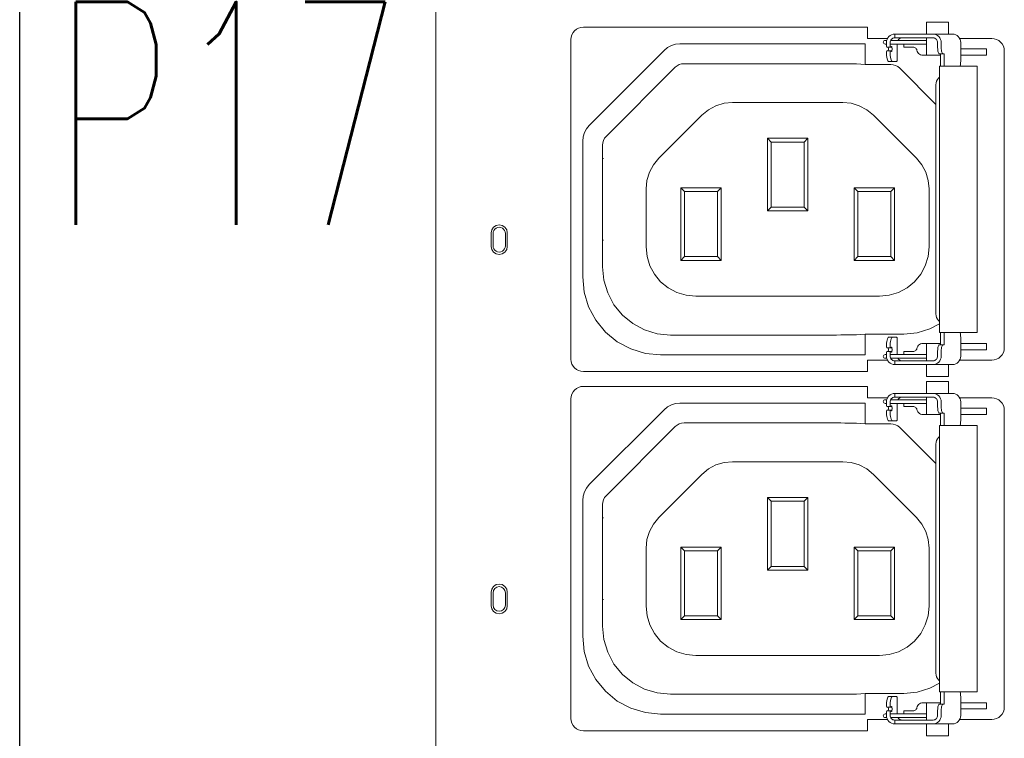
# Model space of a CAD drawing. Header units: millimetres. Extents: x 94562 to 148980, y -25377 to 3008.
# Tile 74 of 140: x 100778 to 100858, y -22664 to -22606. Entities that reach past the tile are written whole.
import ezdxf
from ezdxf.enums import TextEntityAlignment as Align

# ---------------------------------------------------------------- set-up
doc = ezdxf.new("R2010")
doc.units = ezdxf.units.MM
doc.layers.add('tt_opis', color=30, linetype='Continuous')
doc.layers.add('tt_symbole', color=40, linetype='Continuous')
doc.styles.add('Opis_czujki', font='romans.shx', dxfattribs={"width": 0.7})

# ---------------------------------------------------------------- blocks, each defined once
blk = doc.blocks.new('IT_szafa_stojąca_42U')
blk.add_line((289.4091, 1608.811), (289.4091, 1797.7235))
blk = doc.blocks.new('PDU_(18)C13_(6)C19')
at = {"layer": 'tt_symbole', "lineweight": 5}
for p, q in [((0, 5.75376), (0, 0)), ((0.26331, 2.10644), (0.26297, 2.10602)), ((0.26371, 2.10677), (0.26331, 2.10644)), ((0.26417, 2.10703), (0.26371, 2.10677)), ((0.26467, 2.10719), (0.26417, 2.10703)), ((0.26518, 2.10723), (0.26467, 2.10719)), ((0.26524, 2.10723), (0.26518, 2.10723)), ((0.26529, 2.10723), (0.26524, 2.10723)), ((0.26535, 2.10723), (0.26529, 2.10723)), ((0.26543, 2.10723), (0.26535, 2.10723)), ((0.2655, 2.10723), (0.26543, 2.10723)), ((0.26558, 2.10723), (0.2655, 2.10723)), ((0.26567, 2.10723), (0.26558, 2.10723)), ((0.26576, 2.10723), (0.26567, 2.10723)), ((0.27776, 2.10723), (0.26576, 2.10723)), ((0.27826, 2.10723), (0.27776, 2.10723)), ((0.27888, 2.10723), (0.27826, 2.10723)), ((0.27958, 2.10723), (0.27888, 2.10723)), ((0.2804, 2.10723), (0.27958, 2.10723)), ((0.28131, 2.10723), (0.2804, 2.10723)), ((0.28228, 2.10723), (0.28131, 2.10723)), ((0.28332, 2.10723), (0.28228, 2.10723)), ((0.2844, 2.10723), (0.28332, 2.10723)), ((0.28743, 2.10723), (0.2844, 2.10723)), ((0.28793, 2.10719), (0.28743, 2.10723)), ((0.28842, 2.10703), (0.28793, 2.10719)), ((0.28886, 2.10677), (0.28842, 2.10703)), ((0.28926, 2.10644), (0.28886, 2.10677)), ((0.28958, 2.10602), (0.28926, 2.10644)), ((0.30271, 2.10691), (0.32136, 2.10691)), ((0.32276, 2.10677), (0.32136, 2.10691)), ((0.32411, 2.10637), (0.32276, 2.10677)), ((0.32536, 2.1057), (0.32411, 2.10637)), ((0.1319, 2.10003), (0.13386, 2.10163)), ((0.13386, 2.10163), (0.13608, 2.10283)), ((0.13608, 2.10283), (0.13849, 2.10355)), ((0.13849, 2.10355), (0.141, 2.1038)), ((0.141, 2.1038), (0.24803, 2.1038)), ((0.2604, 2.10235), (0.26071, 2.10185)), ((0.26071, 2.10185), (0.26286, 2.10185)), ((0.26257, 2.10503), (0.26253, 2.10451)), ((0.26253, 2.10451), (0.26253, 2.10235)), ((0.26253, 2.10366), (0.26483, 2.10366)), ((0.26286, 2.10185), (0.26253, 2.10235)), ((0.26272, 2.10555), (0.26257, 2.10503)), ((0.26297, 2.10602), (0.26272, 2.10555)), ((0.26286, 2.10185), (0.26285, 2.10185)), ((0.2835, 2.10581), (0.26286, 2.10581)), ((0.26326, 2.10223), (0.26286, 2.10185)), ((0.26339, 2.10223), (0.26326, 2.10223)), ((0.2635, 2.10202), (0.26339, 2.10223)), ((0.2636, 2.10163), (0.2635, 2.10202)), ((0.26364, 2.1011), (0.2636, 2.10163)), ((0.2636, 2.10002), (0.26364, 2.10055)), ((0.26364, 2.10055), (0.26364, 2.1011)), ((0.26483, 2.10366), (0.2835, 2.10366)), ((0.27588, 2.1019), (0.27631, 2.10185)), ((0.27631, 2.10185), (0.27672, 2.10174)), ((0.27672, 2.10174), (0.2771, 2.10153)), ((0.2771, 2.10153), (0.27743, 2.10127)), ((0.27743, 2.10127), (0.27769, 2.10094)), ((0.27769, 2.10094), (0.2779, 2.10056)), ((0.2779, 2.10056), (0.27803, 2.10016)), ((0.28982, 2.10555), (0.28958, 2.10602)), ((0.28997, 2.10503), (0.28982, 2.10555)), ((0.29001, 2.10451), (0.28997, 2.10503)), ((0.29001, 2.10156), (0.29001, 2.10451)), ((0.29004, 2.10087), (0.29001, 2.10156)), ((0.2901, 2.10019), (0.29004, 2.10087)), ((0.32644, 2.10481), (0.32536, 2.1057)), ((0.32735, 2.10373), (0.32644, 2.10481)), ((0.32801, 2.10249), (0.32735, 2.10373)), ((0.32842, 2.10115), (0.32801, 2.10249)), ((0.32856, 2.09976), (0.32842, 2.10115)), ((0.08858, 2.05672), (0.1319, 2.10003)), ((0.26253, 2.0993), (0.26286, 2.0998)), ((0.26283, 2.0998), (0.26285, 2.0998)), ((0.26285, 2.0998), (0.26286, 2.0998)), ((0.26286, 2.0998), (0.26326, 2.09942)), ((0.26326, 2.09942), (0.26339, 2.09942)), ((0.26339, 2.09942), (0.2635, 2.09963)), ((0.2635, 2.09963), (0.2636, 2.10002)), ((0.27803, 2.10016), (0.27822, 2.09948)), ((0.27822, 2.09948), (0.27856, 2.09885)), ((0.27856, 2.09885), (0.27901, 2.09831)), ((0.27901, 2.09831), (0.27957, 2.09785)), ((0.27957, 2.09785), (0.28019, 2.09752)), ((0.28019, 2.09752), (0.28088, 2.09731)), ((0.28088, 2.09731), (0.2816, 2.09724)), ((0.2816, 2.09724), (0.29175, 2.09724)), ((0.29021, 2.09958), (0.2901, 2.10019)), ((0.29035, 2.09903), (0.29021, 2.09958)), ((0.29051, 2.09859), (0.29035, 2.09903)), ((0.29069, 2.09826), (0.29051, 2.09859)), ((0.2909, 2.09805), (0.29069, 2.09826)), ((0.29113, 2.09798), (0.2909, 2.09805)), ((0.29319, 2.09798), (0.29113, 2.09798)), ((0.32856, 1.92817), (0.32856, 2.09976)), ((0.08699, 2.05476), (0.08858, 2.05672)), ((0.08482, 2.04762), (0.08507, 2.05012)), ((0.08507, 2.05012), (0.08581, 2.05253)), ((0.08581, 2.05253), (0.08699, 2.05476)), ((0.08482, 1.96916), (0.08482, 2.04762)), ((0.08568, 1.96037), (0.08482, 1.96916)), ((0.08825, 1.95192), (0.08568, 1.96037)), ((0.0924, 1.94413), (0.08825, 1.95192)), ((0.098, 1.93731), (0.0924, 1.94413)), ((0.10482, 1.93172), (0.098, 1.93731)), ((0.29382, 1.92995), (0.29382, 1.9371)), ((0.303, 1.93678), (0.30289, 1.9371)), ((0.30314, 1.93624), (0.303, 1.93678)), ((0.30325, 1.93563), (0.30314, 1.93624)), ((0.30331, 1.93495), (0.30325, 1.93563)), ((0.11261, 1.92755), (0.10482, 1.93172)), ((0.27856, 1.92908), (0.27901, 1.92962)), ((0.27901, 1.92962), (0.27957, 1.93006)), ((0.27957, 1.93006), (0.28019, 1.9304)), ((0.28019, 1.9304), (0.28088, 1.9306)), ((0.28088, 1.9306), (0.2816, 1.93067)), ((0.2816, 1.93067), (0.29175, 1.93067)), ((0.29051, 1.92934), (0.29069, 1.92967)), ((0.29069, 1.92967), (0.2909, 1.92988)), ((0.2909, 1.92988), (0.29113, 1.92995)), ((0.29113, 1.92995), (0.29319, 1.92995)), ((0.29319, 1.92995), (0.29382, 1.92995)), ((0.30333, 1.93426), (0.30331, 1.93495)), ((0.30333, 1.92342), (0.30333, 1.93426)), ((0.12106, 1.92499), (0.11261, 1.92755)), ((0.12986, 1.92413), (0.12106, 1.92499)), ((0.24803, 1.92413), (0.12986, 1.92413)), ((0.2604, 1.92862), (0.2607, 1.92813)), ((0.26072, 1.92608), (0.2604, 1.92558)), ((0.2607, 1.92813), (0.26286, 1.92813)), ((0.26286, 1.92608), (0.26072, 1.92608)), ((0.26287, 1.92813), (0.26253, 1.92862)), ((0.26253, 1.92558), (0.26286, 1.92608)), ((0.26253, 1.92558), (0.26253, 1.92342)), ((0.26285, 1.92813), (0.26283, 1.92813)), ((0.26286, 1.92813), (0.26285, 1.92813)), ((0.26287, 1.92813), (0.26286, 1.92813)), ((0.26286, 1.92608), (0.26289, 1.92605)), ((0.26326, 1.92849), (0.26287, 1.92813)), ((0.26289, 1.92605), (0.26326, 1.9257)), ((0.26339, 1.92851), (0.26326, 1.92849)), ((0.26326, 1.9257), (0.26339, 1.92569)), ((0.2635, 1.9283), (0.26339, 1.92851)), ((0.26339, 1.92569), (0.2635, 1.9259)), ((0.2636, 1.9279), (0.2635, 1.9283)), ((0.2635, 1.9259), (0.2636, 1.9263)), ((0.26364, 1.92738), (0.2636, 1.9279)), ((0.2636, 1.9263), (0.26364, 1.92681)), ((0.26364, 1.92681), (0.26364, 1.92738)), ((0.27588, 1.92602), (0.27631, 1.92606)), ((0.27631, 1.92606), (0.27672, 1.92619)), ((0.27672, 1.92619), (0.2771, 1.9264)), ((0.2771, 1.9264), (0.27743, 1.92666)), ((0.27743, 1.92666), (0.27769, 1.92699)), ((0.27769, 1.92699), (0.2779, 1.92737)), ((0.2779, 1.92737), (0.27803, 1.92777)), ((0.27803, 1.92777), (0.27822, 1.92845)), ((0.27822, 1.92845), (0.27856, 1.92908)), ((0.29001, 1.92637), (0.29004, 1.92706)), ((0.29001, 1.92342), (0.29001, 1.92637)), ((0.29004, 1.92706), (0.2901, 1.92773)), ((0.2901, 1.92773), (0.29021, 1.92835)), ((0.29021, 1.92835), (0.29035, 1.9289)), ((0.29035, 1.9289), (0.29051, 1.92934)), ((0.32644, 1.9231), (0.32735, 1.9242)), ((0.32735, 1.9242), (0.32801, 1.92544)), ((0.32801, 1.92544), (0.32842, 1.92677)), ((0.32842, 1.92677), (0.32856, 1.92817)), ((0.26101, 1.92102), (0.24949, 1.92102)), ((0.24949, 1.92102), (0.24949, 1.91447)), ((0.26253, 1.92342), (0.26257, 1.92288)), ((0.26257, 1.92288), (0.26272, 1.92237)), ((0.26272, 1.92237), (0.26297, 1.92191)), ((0.26286, 1.92212), (0.26421, 1.92212)), ((0.26297, 1.92191), (0.26331, 1.92149)), ((0.26331, 1.92149), (0.26371, 1.92115)), ((0.26371, 1.92115), (0.26417, 1.9209)), ((0.26417, 1.9209), (0.26467, 1.92074)), ((0.26421, 1.92212), (0.26483, 1.92212)), ((0.26467, 1.92074), (0.26518, 1.92069)), ((0.26483, 1.92212), (0.2835, 1.92212)), ((0.26518, 1.92069), (0.26524, 1.92069)), ((0.26518, 1.92069), (0.26518, 1.91851)), ((0.26518, 1.91851), (0.27776, 1.91851)), ((0.26524, 1.92069), (0.26529, 1.92069)), ((0.26529, 1.92069), (0.26535, 1.92069)), ((0.26535, 1.92069), (0.26543, 1.92069)), ((0.26543, 1.92069), (0.2655, 1.92069)), ((0.2655, 1.92069), (0.26558, 1.92069)), ((0.26558, 1.92069), (0.26567, 1.92069)), ((0.26567, 1.92069), (0.26576, 1.92069)), ((0.26576, 1.92069), (0.27776, 1.92069)), ((0.27776, 1.92069), (0.27826, 1.92069)), ((0.27776, 1.91851), (0.27826, 1.91851)), ((0.27826, 1.92069), (0.27888, 1.92069)), ((0.27826, 1.91851), (0.27888, 1.91851)), ((0.27888, 1.92069), (0.27958, 1.92069)), ((0.27888, 1.91851), (0.27958, 1.91851)), ((0.27958, 1.92069), (0.2804, 1.92069)), ((0.27958, 1.91851), (0.2804, 1.91851)), ((0.2804, 1.92069), (0.28131, 1.92069)), ((0.2804, 1.91851), (0.28131, 1.91851)), ((0.28131, 1.92069), (0.28228, 1.92069)), ((0.28131, 1.91851), (0.28228, 1.91851)), ((0.28228, 1.92069), (0.28332, 1.92069)), ((0.28228, 1.91851), (0.28332, 1.91851)), ((0.28332, 1.92069), (0.2844, 1.92069)), ((0.28332, 1.91851), (0.2844, 1.91851)), ((0.2844, 1.92069), (0.28743, 1.92069)), ((0.2844, 1.91851), (0.28743, 1.91851)), ((0.28743, 1.92069), (0.28793, 1.92074)), ((0.28743, 1.91851), (0.29867, 1.91851)), ((0.28793, 1.92074), (0.28842, 1.9209)), ((0.28842, 1.9209), (0.28886, 1.92115)), ((0.28886, 1.92115), (0.28926, 1.92149)), ((0.28926, 1.92149), (0.28958, 1.92191)), ((0.28958, 1.92191), (0.28982, 1.92237)), ((0.28982, 1.92237), (0.28997, 1.92288)), ((0.28997, 1.92288), (0.29001, 1.92342)), ((0.29867, 1.91851), (0.29957, 1.9186)), ((0.29957, 1.9186), (0.30044, 1.91888)), ((0.30044, 1.91888), (0.30125, 1.91934)), ((0.30125, 1.91934), (0.30196, 1.91995)), ((0.30196, 1.91995), (0.30254, 1.92069)), ((0.30254, 1.92069), (0.30297, 1.92153)), ((0.30297, 1.92153), (0.30324, 1.92247)), ((0.30324, 1.92247), (0.30333, 1.92342)), ((0.32136, 1.92102), (0.32276, 1.92115)), ((0.32276, 1.92115), (0.32411, 1.92156)), ((0.32411, 1.92156), (0.32536, 1.92222)), ((0.32536, 1.92222), (0.32644, 1.9231)), ((0.24949, 1.91447), (0.08521, 1.91447)), ((0.13608, 1.89524), (0.13849, 1.89596)), ((0.13849, 1.89596), (0.141, 1.89621)), ((0.141, 1.89621), (0.24803, 1.89621)), ((0.26257, 1.89744), (0.26253, 1.89692)), ((0.26253, 1.89692), (0.26253, 1.89476)), ((0.26253, 1.89607), (0.26483, 1.89607)), ((0.26272, 1.89796), (0.26257, 1.89744)), ((0.26297, 1.89843), (0.26272, 1.89796)), ((0.2835, 1.89822), (0.26286, 1.89822)), ((0.26331, 1.89885), (0.26297, 1.89843)), ((0.26371, 1.89918), (0.26331, 1.89885)), ((0.26417, 1.89944), (0.26371, 1.89918)), ((0.26467, 1.8996), (0.26417, 1.89944)), ((0.26518, 1.89964), (0.26467, 1.8996)), ((0.26483, 1.89607), (0.2835, 1.89607)), ((0.26524, 1.89964), (0.26518, 1.89964)), ((0.26529, 1.89964), (0.26524, 1.89964)), ((0.26535, 1.89964), (0.26529, 1.89964)), ((0.26543, 1.89964), (0.26535, 1.89964)), ((0.2655, 1.89964), (0.26543, 1.89964)), ((0.26558, 1.89964), (0.2655, 1.89964)), ((0.26567, 1.89964), (0.26558, 1.89964)), ((0.26576, 1.89964), (0.26567, 1.89964)), ((0.27776, 1.89964), (0.26576, 1.89964)), ((0.27826, 1.89964), (0.27776, 1.89964)), ((0.27888, 1.89964), (0.27826, 1.89964)), ((0.27958, 1.89964), (0.27888, 1.89964)), ((0.2804, 1.89964), (0.27958, 1.89964)), ((0.28131, 1.89964), (0.2804, 1.89964)), ((0.28228, 1.89964), (0.28131, 1.89964)), ((0.28332, 1.89964), (0.28228, 1.89964)), ((0.2844, 1.89964), (0.28332, 1.89964)), ((0.28743, 1.89964), (0.2844, 1.89964)), ((0.28793, 1.8996), (0.28743, 1.89964)), ((0.28842, 1.89944), (0.28793, 1.8996)), ((0.28886, 1.89918), (0.28842, 1.89944)), ((0.28926, 1.89885), (0.28886, 1.89918)), ((0.28958, 1.89843), (0.28926, 1.89885)), ((0.28982, 1.89796), (0.28958, 1.89843)), ((0.28997, 1.89744), (0.28982, 1.89796)), ((0.29001, 1.89692), (0.28997, 1.89744)), ((0.29001, 1.89397), (0.29001, 1.89692)), ((0.30271, 1.89932), (0.32136, 1.89932)), ((0.32276, 1.89918), (0.32136, 1.89932)), ((0.32411, 1.89878), (0.32276, 1.89918)), ((0.32536, 1.89811), (0.32411, 1.89878)), ((0.32644, 1.89722), (0.32536, 1.89811)), ((0.32735, 1.89614), (0.32644, 1.89722)), ((0.32801, 1.8949), (0.32735, 1.89614)), ((0.08858, 1.84912), (0.1319, 1.89244)), ((0.1319, 1.89244), (0.13386, 1.89404)), ((0.13386, 1.89404), (0.13608, 1.89524)), ((0.2604, 1.89476), (0.26071, 1.89426)), ((0.26071, 1.89426), (0.26286, 1.89426)), ((0.26286, 1.89426), (0.26253, 1.89476)), ((0.26253, 1.89171), (0.26286, 1.89221)), ((0.26283, 1.89221), (0.26285, 1.89221)), ((0.26286, 1.89426), (0.26285, 1.89426)), ((0.26285, 1.89221), (0.26286, 1.89221)), ((0.26326, 1.89464), (0.26286, 1.89426)), ((0.26286, 1.89221), (0.26326, 1.89183)), ((0.26339, 1.89464), (0.26326, 1.89464)), ((0.26326, 1.89183), (0.26339, 1.89183)), ((0.2635, 1.89443), (0.26339, 1.89464)), ((0.26339, 1.89183), (0.2635, 1.89204)), ((0.2636, 1.89404), (0.2635, 1.89443)), ((0.2635, 1.89204), (0.2636, 1.89243)), ((0.26364, 1.89351), (0.2636, 1.89404)), ((0.2636, 1.89243), (0.26364, 1.89296)), ((0.26364, 1.89296), (0.26364, 1.89351)), ((0.27588, 1.89431), (0.27631, 1.89426)), ((0.27631, 1.89426), (0.27672, 1.89415)), ((0.27672, 1.89415), (0.2771, 1.89394)), ((0.2771, 1.89394), (0.27743, 1.89368)), ((0.27743, 1.89368), (0.27769, 1.89335)), ((0.27769, 1.89335), (0.2779, 1.89297)), ((0.2779, 1.89297), (0.27803, 1.89257)), ((0.27803, 1.89257), (0.27822, 1.89189)), ((0.27822, 1.89189), (0.27856, 1.89126)), ((0.27856, 1.89126), (0.27901, 1.89072)), ((0.27901, 1.89072), (0.27957, 1.89026)), ((0.27957, 1.89026), (0.28019, 1.88993)), ((0.28019, 1.88993), (0.28088, 1.88972)), ((0.29004, 1.89328), (0.29001, 1.89397)), ((0.2901, 1.8926), (0.29004, 1.89328)), ((0.29021, 1.89199), (0.2901, 1.8926)), ((0.29035, 1.89144), (0.29021, 1.89199)), ((0.29051, 1.891), (0.29035, 1.89144)), ((0.29069, 1.89067), (0.29051, 1.891)), ((0.2909, 1.89046), (0.29069, 1.89067)), ((0.29113, 1.89039), (0.2909, 1.89046)), ((0.29319, 1.89039), (0.29113, 1.89039)), ((0.32842, 1.89356), (0.32801, 1.8949)), ((0.32856, 1.89217), (0.32842, 1.89356)), ((0.32856, 1.72058), (0.32856, 1.89217)), ((0.28088, 1.88972), (0.2816, 1.88965)), ((0.2816, 1.88965), (0.29175, 1.88965)), ((0.08507, 1.84253), (0.08581, 1.84494)), ((0.08581, 1.84494), (0.08699, 1.84717)), ((0.08699, 1.84717), (0.08858, 1.84912)), ((0.08482, 1.84003), (0.08507, 1.84253)), ((0.08482, 1.76157), (0.08482, 1.84003)), ((0.08568, 1.75278), (0.08482, 1.76157)), ((0.08825, 1.74433), (0.08568, 1.75278)), ((0.0924, 1.73654), (0.08825, 1.74433)), ((0.098, 1.72972), (0.0924, 1.73654)), ((0.10482, 1.72412), (0.098, 1.72972)), ((0.29382, 1.72236), (0.29382, 1.72951)), ((0.303, 1.72919), (0.30289, 1.72951)), ((0.30314, 1.72865), (0.303, 1.72919)), ((0.30325, 1.72804), (0.30314, 1.72865)), ((0.30331, 1.72736), (0.30325, 1.72804)), ((0.30333, 1.72667), (0.30331, 1.72736)), ((0.30333, 1.71583), (0.30333, 1.72667)), ((0.11261, 1.71996), (0.10482, 1.72412)), ((0.12106, 1.7174), (0.11261, 1.71996)), ((0.2604, 1.72103), (0.2607, 1.72054)), ((0.2607, 1.72054), (0.26286, 1.72054)), ((0.26287, 1.72054), (0.26253, 1.72103)), ((0.26285, 1.72054), (0.26283, 1.72054)), ((0.26286, 1.72054), (0.26285, 1.72054)), ((0.26287, 1.72054), (0.26286, 1.72054)), ((0.26326, 1.7209), (0.26287, 1.72054)), ((0.26339, 1.72092), (0.26326, 1.7209)), ((0.2635, 1.72071), (0.26339, 1.72092)), ((0.2636, 1.72031), (0.2635, 1.72071)), ((0.26364, 1.71979), (0.2636, 1.72031)), ((0.2636, 1.71871), (0.26364, 1.71922)), ((0.26364, 1.71922), (0.26364, 1.71979)), ((0.2771, 1.71881), (0.27743, 1.71907)), ((0.27743, 1.71907), (0.27769, 1.7194)), ((0.27769, 1.7194), (0.2779, 1.71978)), ((0.2779, 1.71978), (0.27803, 1.72018)), ((0.27803, 1.72018), (0.27822, 1.72086)), ((0.27822, 1.72086), (0.27856, 1.72149)), ((0.27856, 1.72149), (0.27901, 1.72203)), ((0.27901, 1.72203), (0.27957, 1.72247)), ((0.27957, 1.72247), (0.28019, 1.72281)), ((0.28019, 1.72281), (0.28088, 1.72301)), ((0.28088, 1.72301), (0.2816, 1.72308)), ((0.2816, 1.72308), (0.29175, 1.72308)), ((0.29001, 1.71878), (0.29004, 1.71947)), ((0.29004, 1.71947), (0.2901, 1.72014)), ((0.2901, 1.72014), (0.29021, 1.72076)), ((0.29021, 1.72076), (0.29035, 1.72131)), ((0.29035, 1.72131), (0.29051, 1.72175)), ((0.29051, 1.72175), (0.29069, 1.72208)), ((0.29069, 1.72208), (0.2909, 1.72229)), ((0.2909, 1.72229), (0.29113, 1.72236)), ((0.29113, 1.72236), (0.29319, 1.72236)), ((0.29319, 1.72236), (0.29382, 1.72236)), ((0.32801, 1.71785), (0.32842, 1.71918)), ((0.32842, 1.71918), (0.32856, 1.72058)), ((0.12986, 1.71654), (0.12106, 1.7174)), ((0.24803, 1.71654), (0.12986, 1.71654)), ((0.26101, 1.71343), (0.24949, 1.71343)), ((0.24949, 1.71343), (0.24949, 1.70687)), ((0.26072, 1.71849), (0.2604, 1.71799)), ((0.26286, 1.71849), (0.26072, 1.71849)), ((0.26253, 1.71799), (0.26286, 1.71849)), ((0.26253, 1.71799), (0.26253, 1.71583)), ((0.26253, 1.71583), (0.26257, 1.71529)), ((0.26257, 1.71529), (0.26272, 1.71478)), ((0.26272, 1.71478), (0.26297, 1.71432)), ((0.26286, 1.71849), (0.26289, 1.71846)), ((0.26286, 1.71453), (0.26421, 1.71453)), ((0.26289, 1.71846), (0.26326, 1.71811)), ((0.26297, 1.71432), (0.26331, 1.7139)), ((0.26326, 1.71811), (0.26339, 1.7181)), ((0.26331, 1.7139), (0.26371, 1.71356)), ((0.26339, 1.7181), (0.2635, 1.71831)), ((0.2635, 1.71831), (0.2636, 1.71871)), ((0.26371, 1.71356), (0.26417, 1.71331)), ((0.26421, 1.71453), (0.26483, 1.71453)), ((0.26483, 1.71453), (0.2835, 1.71453)), ((0.27588, 1.71843), (0.27631, 1.71847)), ((0.27631, 1.71847), (0.27672, 1.7186)), ((0.27672, 1.7186), (0.2771, 1.71881)), ((0.28842, 1.71331), (0.28886, 1.71356)), ((0.28886, 1.71356), (0.28926, 1.7139)), ((0.28926, 1.7139), (0.28958, 1.71432)), ((0.28958, 1.71432), (0.28982, 1.71478)), ((0.28982, 1.71478), (0.28997, 1.71529)), ((0.28997, 1.71529), (0.29001, 1.71583)), ((0.29001, 1.71583), (0.29001, 1.71878)), ((0.30254, 1.7131), (0.30297, 1.71394)), ((0.30297, 1.71394), (0.30324, 1.71487)), ((0.30324, 1.71487), (0.30333, 1.71583)), ((0.32136, 1.71343), (0.32276, 1.71356)), ((0.32276, 1.71356), (0.32411, 1.71397)), ((0.32411, 1.71397), (0.32536, 1.71462)), ((0.32536, 1.71462), (0.32644, 1.71551)), ((0.32644, 1.71551), (0.32735, 1.71661)), ((0.32735, 1.71661), (0.32801, 1.71785)), ((0.26417, 1.71331), (0.26467, 1.71315)), ((0.26467, 1.71315), (0.26518, 1.7131)), ((0.26518, 1.7131), (0.26524, 1.7131)), ((0.26518, 1.7131), (0.26518, 1.71092)), ((0.26518, 1.71092), (0.27776, 1.71092)), ((0.26524, 1.7131), (0.26529, 1.7131)), ((0.26529, 1.7131), (0.26535, 1.7131)), ((0.26535, 1.7131), (0.26543, 1.7131)), ((0.26543, 1.7131), (0.2655, 1.7131)), ((0.2655, 1.7131), (0.26558, 1.7131)), ((0.26558, 1.7131), (0.26567, 1.7131)), ((0.26567, 1.7131), (0.26576, 1.7131)), ((0.26576, 1.7131), (0.27776, 1.7131)), ((0.27776, 1.7131), (0.27826, 1.7131)), ((0.27776, 1.71092), (0.27826, 1.71092)), ((0.27826, 1.7131), (0.27888, 1.7131)), ((0.27826, 1.71092), (0.27888, 1.71092)), ((0.27888, 1.7131), (0.27958, 1.7131)), ((0.27888, 1.71092), (0.27958, 1.71092)), ((0.27958, 1.7131), (0.2804, 1.7131)), ((0.27958, 1.71092), (0.2804, 1.71092)), ((0.2804, 1.7131), (0.28131, 1.7131)), ((0.2804, 1.71092), (0.28131, 1.71092)), ((0.28131, 1.7131), (0.28228, 1.7131)), ((0.28131, 1.71092), (0.28228, 1.71092)), ((0.28228, 1.7131), (0.28332, 1.7131)), ((0.28228, 1.71092), (0.28332, 1.71092)), ((0.28332, 1.7131), (0.2844, 1.7131)), ((0.28332, 1.71092), (0.2844, 1.71092)), ((0.2844, 1.7131), (0.28743, 1.7131)), ((0.2844, 1.71092), (0.28743, 1.71092)), ((0.28743, 1.7131), (0.28793, 1.71315)), ((0.28743, 1.71092), (0.29867, 1.71092)), ((0.28793, 1.71315), (0.28842, 1.71331)), ((0.29867, 1.71092), (0.29957, 1.71101)), ((0.29957, 1.71101), (0.30044, 1.71129)), ((0.30044, 1.71129), (0.30125, 1.71175)), ((0.30125, 1.71175), (0.30196, 1.71236)), ((0.30196, 1.71236), (0.30254, 1.7131)), ((0.24949, 1.70687), (0.08521, 1.70687))]:
    blk.add_line(p, q, dxfattribs=at)
for points in [[(0.26101, 2.10691), (0.24949, 2.10691), (0.24949, 2.11347), (0.08521, 2.11347), (0.08381, 2.11333), (0.08246, 2.11292), (0.08122, 2.11226), (0.08013, 2.11137), (0.07924, 2.11028), (0.07857, 2.10905), (0.07815, 2.1077), (0.07801, 2.1063), (0.07801, 1.92162, 0.412636), (0.08521, 1.91447)], [(0.26101, 1.89932), (0.24949, 1.89932), (0.24949, 1.90587), (0.08521, 1.90587), (0.08381, 1.90574), (0.08246, 1.90533), (0.08122, 1.90467), (0.08013, 1.90378), (0.07924, 1.90269), (0.07857, 1.90146), (0.07815, 1.90011), (0.07801, 1.89871), (0.07801, 1.71403, 0.412636), (0.08521, 1.70687)]]:
    blk.add_lwpolyline(points, format="xyb", dxfattribs=at)
for points in [[(0.29638, 2.10942), (0.29638, 2.11633), (0.29589, 2.11633), (0.29449, 2.11633), (0.2924, 2.11633), (0.28993, 2.11633), (0.28747, 2.11633), (0.28538, 2.11633), (0.28399, 2.11633), (0.2835, 2.11633), (0.2835, 2.10942)], [(0.25481, 2.10698), (0.25492, 2.10692), (0.25494, 2.10691)], [(0.26518, 2.10942), (0.26425, 2.10933), (0.26335, 2.10905), (0.26253, 2.10859), (0.26179, 2.10798), (0.26121, 2.10724), (0.26076, 2.10638), (0.26049, 2.10547), (0.2604, 2.10451), (0.2604, 2.10235)], [(0.28743, 2.10942), (0.2844, 2.10942), (0.28332, 2.10942), (0.28228, 2.10942), (0.28131, 2.10942), (0.2804, 2.10942), (0.27958, 2.10942), (0.27888, 2.10942), (0.27826, 2.10942), (0.27776, 2.10942), (0.26576, 2.10942), (0.26567, 2.10942), (0.26558, 2.10942), (0.2655, 2.10942), (0.26543, 2.10942), (0.26535, 2.10942), (0.26529, 2.10942), (0.26524, 2.10942), (0.26518, 2.10942), (0.26518, 2.10723)], [(0.26703, 2.10581), (0.26715, 2.10602), (0.26749, 2.10644), (0.26789, 2.10677), (0.26835, 2.10703), (0.26885, 2.10719), (0.26936, 2.10723)], [(0.2835, 2.10723), (0.2835, 2.09724)], [(0.29382, 2.09083), (0.29382, 2.09798), (0.29319, 2.09798), (0.29299, 2.09805), (0.29278, 2.09826), (0.29258, 2.09859), (0.29242, 2.09903), (0.29228, 2.09958), (0.29218, 2.10019), (0.29211, 2.10087), (0.2921, 2.10156), (0.2921, 2.10451), (0.292, 2.10547), (0.29174, 2.10638), (0.29131, 2.10724), (0.29072, 2.10798), (0.29001, 2.10859), (0.28921, 2.10905), (0.28833, 2.10933), (0.28743, 2.10942), (0.29867, 2.10942), (0.29957, 2.10933), (0.30044, 2.10905), (0.30125, 2.10859), (0.30196, 2.10798), (0.30254, 2.10724), (0.30297, 2.10638), (0.30324, 2.10547), (0.30333, 2.10451), (0.30333, 2.09367), (0.30331, 2.09297), (0.30325, 2.0923), (0.30314, 2.09169), (0.303, 2.09115), (0.30289, 2.09083)], [(0.24803, 2.09187), (0.24803, 2.1038)], [(0.26059, 2.10581), (0.26018, 2.10581), (0.25976, 2.10581), (0.25963, 2.10581), (0.25921, 2.10573), (0.25886, 2.10549), (0.25864, 2.10515), (0.25856, 2.10473), (0.25864, 2.10433), (0.25886, 2.10398), (0.25921, 2.10374), (0.25963, 2.10366), (0.25976, 2.10366), (0.26018, 2.10366), (0.2604, 2.10366)], [(0.26143, 2.0998), (0.26147, 2.10002), (0.26151, 2.10055), (0.26151, 2.1011), (0.26147, 2.10163), (0.26143, 2.10185)], [(0.26374, 2.09367), (0.26631, 2.09367), (0.26639, 2.0937), (0.26646, 2.09381), (0.26653, 2.09397), (0.2666, 2.09419), (0.26664, 2.09447), (0.26668, 2.09477), (0.26669, 2.0951), (0.26671, 2.09547), (0.26671, 2.10366)], [(0.27588, 2.1019), (0.27051, 2.1019), (0.27051, 2.10366)], [(0.30333, 2.10083), (0.30544, 2.10083), (0.31824, 2.10083), (0.31824, 2.09724), (0.30333, 2.09724)], [(0.26286, 2.0998), (0.26071, 2.0998), (0.2604, 2.0993), (0.2604, 2.09903), (0.26042, 2.09799), (0.26049, 2.09698), (0.2606, 2.09606), (0.26075, 2.09524), (0.26093, 2.09458), (0.26114, 2.09408), (0.26136, 2.09377), (0.2616, 2.09367), (0.26374, 2.09367), (0.2635, 2.09377), (0.26326, 2.09408), (0.26306, 2.09458), (0.26288, 2.09524), (0.26272, 2.09606), (0.26261, 2.09698), (0.26254, 2.09799), (0.26253, 2.09903), (0.26253, 2.0993)], [(0.29175, 2.09083), (0.29175, 2.09798)], [(0.28897, 2.06884), (0.26806, 2.08977), (0.26697, 2.09066), (0.26574, 2.09131), (0.26439, 2.09173), (0.26299, 2.09187), (0.24803, 2.09187), (0.2431, 2.09226), (0.24263, 2.09227), (0.24167, 2.0923), (0.24029, 2.09231), (0.2385, 2.09233), (0.23639, 2.09233), (0.23403, 2.09234), (0.23147, 2.09234), (0.22883, 2.09235), (0.14339, 2.09235), (0.14199, 2.09222), (0.14064, 2.0918), (0.1394, 2.09115), (0.13832, 2.09026), (0.09836, 2.0503), (0.09747, 2.04922), (0.09682, 2.04798), (0.0964, 2.04663), (0.09626, 2.04523), (0.09626, 1.97495), (0.09703, 1.96727), (0.09926, 1.95988), (0.1029, 1.95308), (0.10781, 1.9471), (0.11376, 1.94222), (0.12057, 1.93858), (0.12796, 1.93634), (0.13564, 1.93558), (0.22883, 1.93558), (0.23147, 1.93558), (0.23403, 1.93559), (0.23639, 1.93559), (0.2385, 1.9356), (0.24029, 1.93562), (0.24167, 1.93563), (0.24263, 1.93565), (0.2431, 1.93567), (0.24803, 1.93606), (0.27044, 1.93606), (0.27814, 1.93683), (0.28551, 1.93906), (0.29117, 1.94195)], [(0.29117, 2.08455), (0.29051, 2.08398), (0.28986, 2.08316), (0.28938, 2.08223), (0.28908, 2.08123), (0.28897, 2.08017), (0.28897, 1.94776), (0.28908, 1.9467), (0.28938, 1.9457), (0.28986, 1.94477), (0.29051, 1.94395), (0.29117, 1.94338)], [(0.19165, 2.00734), (0.19165, 2.04922)], [(0.21492, 2.04922), (0.21492, 2.00734)], [(0.19381, 2.04708), (0.19381, 2.00949)], [(0.21278, 2.00949), (0.21278, 2.04708)], [(0.09699, 2.03759), (0.0969, 2.03759)], [(0.14154, 1.97872), (0.14154, 2.02059)], [(0.14369, 2.01844), (0.14369, 1.98085)], [(0.16481, 2.02059), (0.16481, 1.97872), (0.16267, 1.98085), (0.16267, 2.01844)], [(0.24176, 1.97872), (0.24176, 2.02059), (0.24392, 2.01844), (0.24392, 1.98085)], [(0.24176, 2.02059), (0.26503, 2.02059)], [(0.26288, 2.01844), (0.24392, 2.01844)], [(0.26288, 1.98085), (0.26288, 2.01844), (0.26503, 2.02059), (0.26503, 1.97872)], [(0.09699, 1.99034), (0.0969, 1.99034)], [(0.16481, 1.97872), (0.14154, 1.97872), (0.14369, 1.98085), (0.16267, 1.98085)], [(0.24803, 1.92413), (0.24803, 1.93606)], [(0.29175, 1.92995), (0.29175, 1.9371)], [(0.2604, 1.92862), (0.2604, 1.92888), (0.26042, 1.92994), (0.26049, 1.93094), (0.2606, 1.93187), (0.26075, 1.93269), (0.26093, 1.93335), (0.26114, 1.93385), (0.26136, 1.93416), (0.2616, 1.93426), (0.26374, 1.93426), (0.2635, 1.93416), (0.26326, 1.93385), (0.26306, 1.93335), (0.26288, 1.93269), (0.26272, 1.93187), (0.26261, 1.93094), (0.26254, 1.92994), (0.26253, 1.92888), (0.26253, 1.92862)], [(0.26671, 1.92427), (0.26671, 1.93247), (0.26669, 1.93281), (0.26668, 1.93315), (0.26664, 1.93347), (0.2666, 1.93373), (0.26653, 1.93395), (0.26646, 1.93412), (0.26639, 1.93423), (0.26631, 1.93426), (0.26374, 1.93426)], [(0.2835, 1.93067), (0.2835, 1.92069)], [(0.29319, 1.92995), (0.29299, 1.92988), (0.29278, 1.92967), (0.29258, 1.92934), (0.29242, 1.9289), (0.29228, 1.92835), (0.29218, 1.92773), (0.29211, 1.92706), (0.2921, 1.92637), (0.2921, 1.92342), (0.292, 1.92247), (0.29174, 1.92153), (0.29131, 1.92069), (0.29072, 1.91995), (0.29001, 1.91934), (0.28921, 1.91888), (0.28833, 1.9186), (0.28743, 1.91851)], [(0.30333, 1.9271), (0.30544, 1.9271), (0.31824, 1.9271), (0.31824, 1.93067), (0.30333, 1.93067)], [(0.2604, 1.92427), (0.26018, 1.92427), (0.25976, 1.92427), (0.25963, 1.92427), (0.25921, 1.92419), (0.25886, 1.92395), (0.25864, 1.9236), (0.25856, 1.92319), (0.25864, 1.92278), (0.25886, 1.92244), (0.25921, 1.9222), (0.25963, 1.92212), (0.25976, 1.92212), (0.26018, 1.92212), (0.26059, 1.92212)], [(0.2604, 1.92558), (0.2604, 1.92342), (0.26049, 1.92247), (0.26076, 1.92153), (0.26121, 1.92069), (0.26179, 1.91995), (0.26253, 1.91934), (0.26335, 1.91888), (0.26425, 1.9186), (0.26518, 1.91851)], [(0.26143, 1.92813), (0.26147, 1.9279), (0.26151, 1.92738), (0.26151, 1.92681), (0.26147, 1.9263), (0.26143, 1.92608)], [(0.2835, 1.92427), (0.26253, 1.92427)], [(0.27588, 1.92602), (0.27051, 1.92602), (0.27051, 1.92427)], [(0.26936, 1.92069), (0.26885, 1.92074), (0.26835, 1.9209), (0.26789, 1.92115), (0.26749, 1.92149), (0.26715, 1.92191), (0.26703, 1.92212)], [(0.2835, 1.91851), (0.2835, 1.9116), (0.28399, 1.9116), (0.28538, 1.9116), (0.28747, 1.9116), (0.28993, 1.9116), (0.2924, 1.9116), (0.29449, 1.9116), (0.29589, 1.9116), (0.29638, 1.9116), (0.29638, 1.91851)], [(0.30274, 1.92102), (0.32136, 1.92102)], [(0.29638, 1.90183), (0.29638, 1.90874), (0.29589, 1.90874), (0.29449, 1.90874), (0.2924, 1.90874), (0.28993, 1.90874), (0.28747, 1.90874), (0.28538, 1.90874), (0.28399, 1.90874), (0.2835, 1.90874), (0.2835, 1.90183)], [(0.26518, 1.90183), (0.26425, 1.90174), (0.26335, 1.90146), (0.26253, 1.901), (0.26179, 1.90039), (0.26121, 1.89965), (0.26076, 1.89879), (0.26049, 1.89787), (0.2604, 1.89692), (0.2604, 1.89476)], [(0.28743, 1.90183), (0.2844, 1.90183), (0.28332, 1.90183), (0.28228, 1.90183), (0.28131, 1.90183), (0.2804, 1.90183), (0.27958, 1.90183), (0.27888, 1.90183), (0.27826, 1.90183), (0.27776, 1.90183), (0.26576, 1.90183), (0.26567, 1.90183), (0.26558, 1.90183), (0.2655, 1.90183), (0.26543, 1.90183), (0.26535, 1.90183), (0.26529, 1.90183), (0.26524, 1.90183), (0.26518, 1.90183), (0.26518, 1.89964)], [(0.29382, 1.88324), (0.29382, 1.89039), (0.29319, 1.89039), (0.29299, 1.89046), (0.29278, 1.89067), (0.29258, 1.891), (0.29242, 1.89144), (0.29228, 1.89199), (0.29218, 1.8926), (0.29211, 1.89328), (0.2921, 1.89397), (0.2921, 1.89692), (0.292, 1.89787), (0.29174, 1.89879), (0.29131, 1.89965), (0.29072, 1.90039), (0.29001, 1.901), (0.28921, 1.90146), (0.28833, 1.90174), (0.28743, 1.90183), (0.29867, 1.90183), (0.29957, 1.90174), (0.30044, 1.90146), (0.30125, 1.901), (0.30196, 1.90039), (0.30254, 1.89965), (0.30297, 1.89879), (0.30324, 1.89787), (0.30333, 1.89692), (0.30333, 1.88608), (0.30331, 1.88537), (0.30325, 1.88471), (0.30314, 1.8841), (0.303, 1.88356), (0.30289, 1.88324)], [(0.24803, 1.88428), (0.24803, 1.89621)], [(0.25481, 1.89939), (0.25492, 1.89933), (0.25494, 1.89932)], [(0.26059, 1.89822), (0.26018, 1.89822), (0.25976, 1.89822), (0.25963, 1.89822), (0.25921, 1.89814), (0.25886, 1.8979), (0.25864, 1.89756), (0.25856, 1.89714), (0.25864, 1.89674), (0.25886, 1.89639), (0.25921, 1.89615), (0.25963, 1.89607), (0.25976, 1.89607), (0.26018, 1.89607), (0.2604, 1.89607)], [(0.26374, 1.88608), (0.26631, 1.88608), (0.26639, 1.88611), (0.26646, 1.88622), (0.26653, 1.88637), (0.2666, 1.8866), (0.26664, 1.88687), (0.26668, 1.88718), (0.26669, 1.88751), (0.26671, 1.88787), (0.26671, 1.89607)], [(0.26703, 1.89822), (0.26715, 1.89843), (0.26749, 1.89885), (0.26789, 1.89918), (0.26835, 1.89944), (0.26885, 1.8996), (0.26936, 1.89964)], [(0.27588, 1.89431), (0.27051, 1.89431), (0.27051, 1.89607)], [(0.2835, 1.89964), (0.2835, 1.88965)], [(0.26286, 1.89221), (0.26071, 1.89221), (0.2604, 1.89171), (0.2604, 1.89144), (0.26042, 1.8904), (0.26049, 1.88939), (0.2606, 1.88847), (0.26075, 1.88765), (0.26093, 1.88699), (0.26114, 1.88649), (0.26136, 1.88618), (0.2616, 1.88608), (0.26374, 1.88608), (0.2635, 1.88618), (0.26326, 1.88649), (0.26306, 1.88699), (0.26288, 1.88765), (0.26272, 1.88847), (0.26261, 1.88939), (0.26254, 1.8904), (0.26253, 1.89144), (0.26253, 1.89171)], [(0.26143, 1.89221), (0.26147, 1.89243), (0.26151, 1.89296), (0.26151, 1.89351), (0.26147, 1.89404), (0.26143, 1.89426)], [(0.29175, 1.88324), (0.29175, 1.89039)], [(0.30333, 1.89324), (0.30544, 1.89324), (0.31824, 1.89324), (0.31824, 1.88965), (0.30333, 1.88965)], [(0.28897, 1.86125), (0.26806, 1.88218), (0.26697, 1.88307), (0.26574, 1.88372), (0.26439, 1.88414), (0.26299, 1.88428), (0.24803, 1.88428), (0.2431, 1.88467), (0.24263, 1.88468), (0.24167, 1.88471), (0.24029, 1.88472), (0.2385, 1.88474), (0.23639, 1.88474), (0.23403, 1.88475), (0.23147, 1.88475), (0.22883, 1.88476), (0.14339, 1.88476), (0.14199, 1.88462), (0.14064, 1.88421), (0.1394, 1.88356), (0.13832, 1.88267), (0.09836, 1.84271), (0.09747, 1.84162), (0.09682, 1.84039), (0.0964, 1.83904), (0.09626, 1.83764), (0.09626, 1.76736), (0.09703, 1.75968), (0.09926, 1.75229), (0.1029, 1.74549), (0.10781, 1.73951), (0.11376, 1.73462), (0.12057, 1.73099), (0.12796, 1.72875), (0.13564, 1.72799), (0.22883, 1.72799), (0.23147, 1.72799), (0.23403, 1.728), (0.23639, 1.728), (0.2385, 1.72801), (0.24029, 1.72803), (0.24167, 1.72804), (0.24263, 1.72806), (0.2431, 1.72808), (0.24803, 1.72847), (0.27044, 1.72847), (0.27814, 1.72924), (0.28551, 1.73147), (0.29117, 1.73436)], [(0.29117, 1.87696), (0.29051, 1.87639), (0.28986, 1.87557), (0.28938, 1.87464), (0.28908, 1.87364), (0.28897, 1.87258), (0.28897, 1.74017), (0.28908, 1.73911), (0.28938, 1.73811), (0.28986, 1.73718), (0.29051, 1.73636), (0.29117, 1.73579)], [(0.19165, 1.79975), (0.19165, 1.84162)], [(0.19381, 1.83949), (0.19381, 1.8019)], [(0.21278, 1.8019), (0.21278, 1.83949)], [(0.21492, 1.84162), (0.21492, 1.79975)], [(0.09699, 1.83), (0.0969, 1.83)], [(0.14154, 1.77112), (0.14154, 1.813)], [(0.14369, 1.81085), (0.14369, 1.77326)], [(0.16481, 1.813), (0.16481, 1.77112), (0.16267, 1.77326), (0.16267, 1.81085)], [(0.24176, 1.77112), (0.24176, 1.813), (0.24392, 1.81085), (0.24392, 1.77326)], [(0.24176, 1.813), (0.26503, 1.813)], [(0.26288, 1.81085), (0.24392, 1.81085)], [(0.26288, 1.77326), (0.26288, 1.81085), (0.26503, 1.813), (0.26503, 1.77112)], [(0.09699, 1.78275), (0.0969, 1.78275)], [(0.16481, 1.77112), (0.14154, 1.77112), (0.14369, 1.77326), (0.16267, 1.77326)], [(0.24803, 1.71654), (0.24803, 1.72847)], [(0.2604, 1.72103), (0.2604, 1.72129), (0.26042, 1.72235), (0.26049, 1.72335), (0.2606, 1.72428), (0.26075, 1.7251), (0.26093, 1.72576), (0.26114, 1.72626), (0.26136, 1.72657), (0.2616, 1.72667), (0.26374, 1.72667), (0.2635, 1.72657), (0.26326, 1.72626), (0.26306, 1.72576), (0.26288, 1.7251), (0.26272, 1.72428), (0.26261, 1.72335), (0.26254, 1.72235), (0.26253, 1.72129), (0.26253, 1.72103)], [(0.26671, 1.71668), (0.26671, 1.72487), (0.26669, 1.72522), (0.26668, 1.72556), (0.26664, 1.72587), (0.2666, 1.72614), (0.26653, 1.72636), (0.26646, 1.72653), (0.26639, 1.72664), (0.26631, 1.72667), (0.26374, 1.72667)], [(0.29175, 1.72236), (0.29175, 1.72951)], [(0.26143, 1.72054), (0.26147, 1.72031), (0.26151, 1.71979), (0.26151, 1.71922), (0.26147, 1.71871), (0.26143, 1.71849)], [(0.2835, 1.72308), (0.2835, 1.7131)], [(0.29319, 1.72236), (0.29299, 1.72229), (0.29278, 1.72208), (0.29258, 1.72175), (0.29242, 1.72131), (0.29228, 1.72076), (0.29218, 1.72014), (0.29211, 1.71947), (0.2921, 1.71878), (0.2921, 1.71583), (0.292, 1.71487), (0.29174, 1.71394), (0.29131, 1.7131), (0.29072, 1.71236), (0.29001, 1.71175), (0.28921, 1.71129), (0.28833, 1.71101), (0.28743, 1.71092)], [(0.30333, 1.71951), (0.30544, 1.71951), (0.31824, 1.71951), (0.31824, 1.72308), (0.30333, 1.72308)], [(0.2604, 1.71668), (0.26018, 1.71668), (0.25976, 1.71668), (0.25963, 1.71668), (0.25921, 1.7166), (0.25886, 1.71636), (0.25864, 1.71601), (0.25856, 1.7156), (0.25864, 1.71519), (0.25886, 1.71485), (0.25921, 1.71461), (0.25963, 1.71453), (0.25976, 1.71453), (0.26018, 1.71453), (0.26059, 1.71453)], [(0.2604, 1.71799), (0.2604, 1.71583), (0.26049, 1.71487), (0.26076, 1.71394), (0.26121, 1.7131), (0.26179, 1.71236), (0.26253, 1.71175), (0.26335, 1.71129), (0.26425, 1.71101), (0.26518, 1.71092)], [(0.2835, 1.71668), (0.26253, 1.71668)], [(0.26936, 1.7131), (0.26885, 1.71315), (0.26835, 1.71331), (0.26789, 1.71356), (0.26749, 1.7139), (0.26715, 1.71432), (0.26703, 1.71453)], [(0.27588, 1.71843), (0.27051, 1.71843), (0.27051, 1.71668)], [(0.30274, 1.71343), (0.32136, 1.71343)], [(0.2835, 1.71092), (0.2835, 1.70401), (0.28399, 1.70401), (0.28538, 1.70401), (0.28747, 1.70401), (0.28993, 1.70401), (0.2924, 1.70401), (0.29449, 1.70401), (0.29589, 1.70401), (0.29638, 1.70401), (0.29638, 1.71092)]]:
    blk.add_lwpolyline(points, dxfattribs=at)
for points in [[(0.29117, 2.09083), (0.29117, 1.9371), (0.29128, 1.9371), (0.29153, 1.9371), (0.29192, 1.9371), (0.29243, 1.9371), (0.29306, 1.9371), (0.29378, 1.9371), (0.30439, 1.9371), (0.30654, 1.9371), (0.30878, 1.9371), (0.31076, 1.9371), (0.31218, 1.9371), (0.31283, 1.9371), (0.31286, 1.9371), (0.31286, 2.09083), (0.31283, 2.09083), (0.31218, 2.09083), (0.31076, 2.09083), (0.30878, 2.09083), (0.30654, 2.09083), (0.30439, 2.09083), (0.29378, 2.09083), (0.29306, 2.09083), (0.29243, 2.09083), (0.29192, 2.09083), (0.29153, 2.09083), (0.29128, 2.09083)], [(0.25644, 1.95795), (0.15014, 1.95795), (0.14456, 1.95851), (0.13918, 1.96013), (0.13424, 1.96277), (0.12989, 1.96634), (0.12633, 1.97067), (0.12368, 1.97563), (0.12206, 1.98099), (0.1215, 1.98658), (0.1215, 2.02005), (0.12199, 2.02494), (0.12342, 2.02963), (0.12572, 2.03397), (0.12885, 2.03777), (0.15372, 2.06263), (0.15751, 2.06576), (0.16185, 2.06808), (0.16654, 2.06949), (0.17143, 2.06998), (0.23514, 2.06998), (0.24003, 2.06949), (0.24474, 2.06808), (0.24907, 2.06576), (0.25286, 2.06263), (0.27774, 2.03777), (0.28085, 2.03397), (0.28317, 2.02963), (0.28458, 2.02494), (0.28507, 2.02005), (0.28507, 1.98658), (0.28451, 1.98099), (0.28289, 1.97563), (0.28025, 1.97067), (0.27668, 1.96634), (0.27235, 1.96277), (0.26739, 1.96013), (0.26203, 1.95851)], [(0.21492, 2.04922), (0.21278, 2.04708), (0.19381, 2.04708), (0.19165, 2.04922)], [(0.16481, 2.02059), (0.16267, 2.01844), (0.14369, 2.01844), (0.14154, 2.02059)], [(0.19381, 2.00949), (0.21278, 2.00949), (0.21492, 2.00734), (0.19165, 2.00734)], [(0.04122, 1.99464), (0.04088, 1.99642), (0.03986, 1.99793), (0.03835, 1.99893), (0.03657, 1.99929), (0.03479, 1.99893), (0.03328, 1.99793), (0.03228, 1.99642), (0.03192, 1.99464), (0.03192, 1.98676), (0.03228, 1.98499), (0.03328, 1.98347), (0.03479, 1.98246), (0.03657, 1.98211), (0.03835, 1.98246), (0.03986, 1.98347), (0.04088, 1.98499), (0.04122, 1.98676)], [(0.24392, 1.98085), (0.26288, 1.98085), (0.26503, 1.97872), (0.24176, 1.97872)], [(0.29117, 1.88324), (0.29117, 1.72951), (0.29128, 1.72951), (0.29153, 1.72951), (0.29192, 1.72951), (0.29243, 1.72951), (0.29306, 1.72951), (0.29378, 1.72951), (0.30439, 1.72951), (0.30654, 1.72951), (0.30878, 1.72951), (0.31076, 1.72951), (0.31218, 1.72951), (0.31283, 1.72951), (0.31286, 1.72951), (0.31286, 1.88324), (0.31283, 1.88324), (0.31218, 1.88324), (0.31076, 1.88324), (0.30878, 1.88324), (0.30654, 1.88324), (0.30439, 1.88324), (0.29378, 1.88324), (0.29306, 1.88324), (0.29243, 1.88324), (0.29192, 1.88324), (0.29153, 1.88324), (0.29128, 1.88324)], [(0.25644, 1.75036), (0.15014, 1.75036), (0.14456, 1.75092), (0.13918, 1.75254), (0.13424, 1.75518), (0.12989, 1.75875), (0.12633, 1.76308), (0.12368, 1.76804), (0.12206, 1.7734), (0.1215, 1.77899), (0.1215, 1.81246), (0.12199, 1.81735), (0.12342, 1.82204), (0.12572, 1.82637), (0.12885, 1.83018), (0.15372, 1.85504), (0.15751, 1.85817), (0.16185, 1.86049), (0.16654, 1.8619), (0.17143, 1.86239), (0.23514, 1.86239), (0.24003, 1.8619), (0.24474, 1.86049), (0.24907, 1.85817), (0.25286, 1.85504), (0.27774, 1.83018), (0.28085, 1.82637), (0.28317, 1.82204), (0.28458, 1.81735), (0.28507, 1.81246), (0.28507, 1.77899), (0.28451, 1.7734), (0.28289, 1.76804), (0.28025, 1.76308), (0.27668, 1.75875), (0.27235, 1.75518), (0.26739, 1.75254), (0.26203, 1.75092)], [(0.21492, 1.84162), (0.21278, 1.83949), (0.19381, 1.83949), (0.19165, 1.84162)], [(0.16481, 1.813), (0.16267, 1.81085), (0.14369, 1.81085), (0.14154, 1.813)], [(0.19381, 1.8019), (0.21278, 1.8019), (0.21492, 1.79975), (0.19165, 1.79975)], [(0.04122, 1.78706), (0.04088, 1.78883), (0.03986, 1.79033), (0.03835, 1.79135), (0.03657, 1.79171), (0.03479, 1.79135), (0.03328, 1.79033), (0.03228, 1.78883), (0.03192, 1.78706), (0.03192, 1.77918), (0.03228, 1.77739), (0.03328, 1.77589), (0.03479, 1.77487), (0.03657, 1.77453), (0.03835, 1.77487), (0.03986, 1.77589), (0.04088, 1.77739), (0.04122, 1.77918)], [(0.24392, 1.77326), (0.26288, 1.77326), (0.26503, 1.77112), (0.24176, 1.77112)]]:
    blk.add_lwpolyline(points, close=True, dxfattribs=at)
for points in [[(0.04015, 1.9871), (0.04015, 1.99425, 1.002185), (0.033, 1.99425), (0.033, 1.9871, 1.001446)], [(0.033, 1.78667), (0.033, 1.7795, 0.997535), (0.04015, 1.7795), (0.04015, 1.78667, 0.998394)]]:
    blk.add_lwpolyline(points, format="xyb", close=True, dxfattribs=at)

msp = doc.modelspace()

# ---------------------------------------------------------------- block references
at = {"layer": 'tt_symbole'}
for name, p, xscale, yscale, zscale in [('IT_szafa_stojąca_42U', (97884.399, -39000.652), 10, 10, 10), ('PDU_(18)C13_(6)C19', (100812.11, -22901.429), 139.7022507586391, 139.7022507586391, 139.7022507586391)]:
    msp.add_blockref(name, p, dxfattribs=dict(at, xscale=xscale, yscale=yscale, zscale=zscale))

# ---------------------------------------------------------------- texts
at = {"layer": 'tt_opis', "style": 'Opis_czujki', "width": 0.6}
msp.add_text('P17', height=18, dxfattribs=at).set_placement((100809.407, -22622.138), align=Align.RIGHT)

doc.saveas('drawing.dxf')
